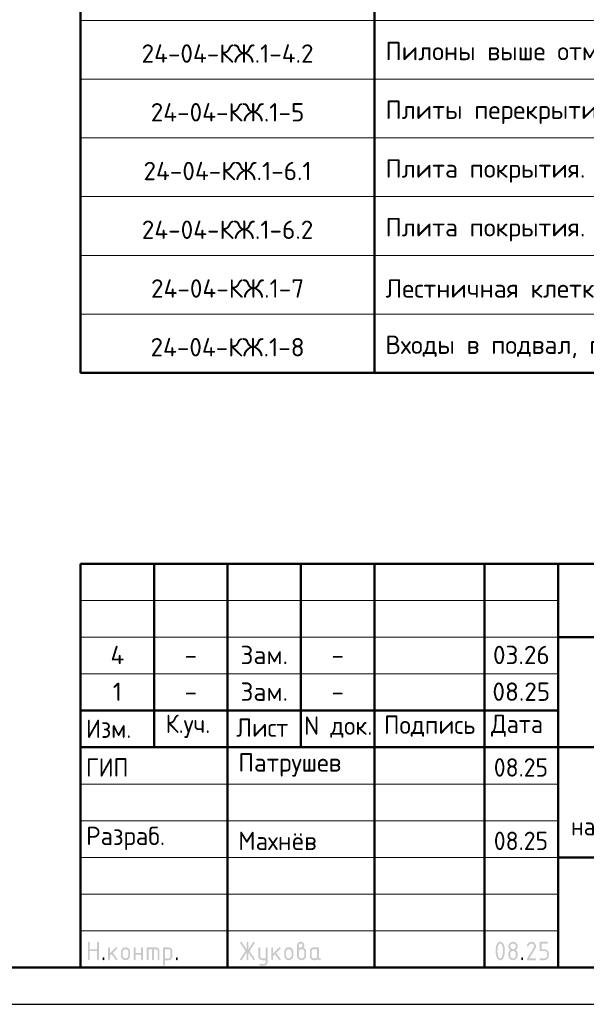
# Model space of a CAD drawing. Header units: millimetres. Extents: x 0 to 42000, y 0 to 29700.
# Tile 2 of 4: x 22170 to 29885, y 0 to 13410. Entities that reach past the tile are written whole.
import ezdxf

# ---------------------------------------------------------------- set-up
doc = ezdxf.new("R2010")
doc.units = ezdxf.units.MM
doc.layers.add('Standard', color=7, linetype='Continuous', lineweight=25)
doc.styles.add('ISOCPEUR', font='txt')

msp = doc.modelspace()

# ---------------------------------------------------------------- hatches: boundary and pattern name
at = {"layer": 'Standard', "linetype": 'Continuous', "lineweight": 25, "transparency": 33554687}
for points in [[(23099, 614), (23099, 839), (23099, 840), (23099, 842), (23099, 843), (23100, 844), (23100, 845), (23101, 846), (23101, 847), (23102, 848), (23103, 849), (23104, 850), (23105, 850), (23106, 851), (23107, 851), (23109, 851), (23110, 851), (23112, 851), (23113, 851), (23115, 851), (23116, 851), (23117, 851), (23118, 850), (23119, 850), (23120, 849), (23121, 848), (23122, 847), (23122, 846), (23123, 845), (23123, 844), (23124, 843), (23124, 842), (23124, 840), (23124, 839), (23124, 751), (23224, 751), (23224, 839), (23224, 840), (23224, 842), (23224, 843), (23225, 844), (23225, 845), (23226, 846), (23226, 847), (23227, 848), (23228, 849), (23229, 850), (23230, 850), (23231, 851), (23232, 851), (23233, 851), (23235, 851), (23236, 851), (23238, 851), (23239, 851), (23241, 851), (23242, 851), (23243, 850), (23244, 850), (23245, 849), (23246, 848), (23247, 847), (23247, 846), (23248, 845), (23248, 844), (23249, 843), (23249, 842), (23249, 840), (23249, 839), (23249, 614), (23249, 612), (23249, 611), (23249, 609), (23248, 608), (23248, 607), (23247, 606), (23247, 605), (23246, 604), (23245, 604), (23244, 603), (23243, 602), (23242, 602), (23241, 602), (23239, 601), (23238, 601), (23236, 601), (23235, 601), (23233, 601), (23232, 602), (23231, 602), (23230, 602), (23229, 603), (23228, 604), (23227, 604), (23226, 605), (23226, 606), (23225, 607), (23225, 608), (23224, 609), (23224, 611), (23224, 612), (23224, 614), (23224, 726), (23124, 726), (23124, 614), (23124, 612), (23124, 611), (23124, 609), (23123, 608), (23123, 607), (23122, 606), (23122, 605), (23121, 604), (23120, 604), (23119, 603), (23118, 602), (23117, 602), (23116, 602), (23115, 601), (23113, 601), (23112, 601), (23110, 601), (23109, 601), (23107, 602), (23106, 602), (23105, 602), (23104, 603), (23103, 604), (23102, 604), (23101, 605), (23101, 606), (23100, 607), (23100, 608), (23099, 609), (23099, 611), (23099, 612)], [(25259, 704), (25194, 607), (25193, 605), (25192, 604), (25191, 603), (25190, 603), (25188, 602), (25187, 602), (25185, 601), (25183, 601), (25182, 601), (25180, 601), (25179, 602), (25178, 602), (25177, 603), (25176, 603), (25175, 604), (25174, 605), (25173, 605), (25173, 606), (25172, 607), (25172, 609), (25171, 610), (25171, 611), (25171, 613), (25171, 614), (25171, 616), (25172, 618), (25172, 619), (25173, 621), (25243, 726), (25173, 832), (25172, 833), (25172, 835), (25171, 837), (25171, 838), (25171, 840), (25171, 841), (25171, 843), (25172, 844), (25172, 845), (25173, 846), (25173, 847), (25174, 848), (25175, 849), (25176, 849), (25177, 850), (25178, 850), (25179, 851), (25181, 851), (25182, 851), (25184, 851), (25185, 851), (25187, 851), (25188, 851), (25189, 850), (25191, 849), (25192, 848), (25193, 847), (25194, 846), (25259, 749), (25259, 839), (25259, 840), (25259, 842), (25259, 843), (25259, 844), (25260, 845), (25260, 846), (25261, 847), (25262, 848), (25262, 849), (25263, 850), (25264, 850), (25266, 851), (25267, 851), (25268, 851), (25269, 851), (25271, 851), (25273, 851), (25274, 851), (25275, 851), (25277, 851), (25278, 850), (25279, 850), (25280, 849), (25280, 848), (25281, 847), (25282, 846), (25282, 845), (25283, 844), (25283, 843), (25283, 842), (25284, 840), (25284, 839), (25284, 749), (25348, 846), (25349, 847), (25350, 848), (25351, 849), (25353, 850), (25354, 851), (25356, 851), (25357, 851), (25359, 851), (25360, 851), (25361, 851), (25362, 851), (25363, 850), (25365, 850), (25366, 849), (25367, 848), (25367, 847), (25368, 847), (25369, 846), (25370, 845), (25370, 843), (25371, 842), (25371, 841), (25371, 840), (25371, 839), (25371, 837), (25371, 835), (25370, 833), (25369, 832), (25299, 726), (25369, 621), (25370, 619), (25371, 617), (25371, 616), (25371, 614), (25371, 613), (25371, 611), (25371, 610), (25370, 609), (25370, 608), (25369, 607), (25368, 606), (25368, 605), (25367, 604), (25366, 603), (25365, 603), (25364, 602), (25363, 602), (25361, 602), (25360, 601), (25359, 601), (25357, 601), (25356, 602), (25354, 602), (25353, 603), (25351, 603), (25350, 604), (25349, 605), (25348, 607), (25284, 704), (25284, 614), (25284, 612), (25283, 611), (25283, 609), (25283, 608), (25282, 607), (25282, 606), (25281, 605), (25280, 604), (25280, 604), (25279, 603), (25278, 602), (25277, 602), (25275, 602), (25274, 601), (25273, 601), (25271, 601), (25269, 601), (25268, 601), (25267, 602), (25266, 602), (25264, 602), (25263, 603), (25262, 604), (25262, 604), (25261, 605), (25260, 606), (25260, 607), (25259, 608), (25259, 609), (25259, 611), (25259, 612), (25259, 614)], [(29137, 851), (29140, 851), (29144, 851), (29147, 851), (29150, 850), (29153, 850), (29156, 849), (29158, 848), (29161, 847), (29164, 846), (29167, 844), (29169, 843), (29172, 841), (29174, 839), (29177, 837), (29179, 835), (29181, 833), (29184, 831), (29186, 828), (29188, 826), (29189, 823), (29191, 821), (29193, 818), (29194, 816), (29195, 813), (29196, 810), (29197, 807), (29198, 804), (29198, 801), (29199, 798), (29199, 795), (29200, 792), (29200, 789), (29200, 784), (29199, 780), (29198, 775), (29197, 771), (29195, 766), (29193, 762), (29191, 757), (29188, 753), (29110, 626), (29187, 626), (29189, 626), (29190, 626), (29191, 626), (29193, 626), (29194, 625), (29195, 625), (29196, 624), (29197, 623), (29197, 622), (29198, 621), (29198, 620), (29199, 619), (29199, 618), (29199, 617), (29200, 615), (29200, 614), (29200, 612), (29199, 611), (29199, 610), (29199, 608), (29198, 607), (29198, 606), (29197, 605), (29197, 604), (29196, 604), (29195, 603), (29194, 602), (29193, 602), (29191, 602), (29190, 601), (29189, 601), (29187, 601), (29087, 601), (29086, 601), (29084, 601), (29083, 602), (29082, 602), (29081, 602), (29080, 603), (29079, 604), (29078, 604), (29077, 605), (29076, 606), (29076, 607), (29075, 608), (29075, 609), (29075, 611), (29075, 612), (29075, 614), (29075, 616), (29075, 617), (29076, 619), (29077, 621), (29168, 768), (29170, 771), (29171, 773), (29172, 776), (29173, 778), (29174, 781), (29174, 783), (29175, 786), (29175, 789), (29175, 793), (29174, 796), (29173, 800), (29172, 803), (29171, 806), (29168, 809), (29166, 813), (29164, 815), (29161, 818), (29158, 820), (29155, 822), (29152, 823), (29148, 825), (29145, 826), (29141, 826), (29137, 826), (29135, 826), (29132, 826), (29129, 825), (29127, 824), (29124, 823), (29122, 822), (29119, 820), (29117, 818), (29114, 816), (29112, 814), (29110, 812), (29107, 809), (29105, 806), (29103, 802), (29100, 799), (29098, 795), (29097, 793), (29096, 792), (29095, 791), (29094, 790), (29092, 790), (29091, 789), (29089, 789), (29087, 789), (29086, 789), (29084, 789), (29083, 789), (29082, 790), (29081, 790), (29080, 791), (29079, 791), (29078, 792), (29077, 793), (29076, 794), (29076, 795), (29075, 796), (29075, 797), (29075, 798), (29075, 800), (29075, 801), (29075, 803), (29075, 804), (29075, 805), (29076, 806), (29079, 812), (29082, 817), (29085, 822), (29088, 826), (29092, 830), (29095, 834), (29099, 837), (29103, 840), (29107, 843), (29111, 845), (29115, 847), (29119, 848), (29123, 850), (29128, 851), (29132, 851)], [(29250, 739), (29250, 839), (29250, 840), (29250, 842), (29250, 843), (29250, 844), (29251, 845), (29251, 846), (29252, 847), (29253, 848), (29253, 849), (29254, 850), (29255, 850), (29257, 851), (29258, 851), (29259, 851), (29261, 851), (29262, 851), (29349, 851), (29351, 851), (29352, 851), (29354, 851), (29355, 851), (29356, 850), (29357, 850), (29358, 849), (29359, 848), (29359, 847), (29360, 846), (29361, 845), (29361, 844), (29361, 843), (29362, 842), (29362, 840), (29362, 839), (29362, 837), (29362, 836), (29361, 834), (29361, 833), (29361, 832), (29360, 831), (29359, 830), (29359, 829), (29358, 829), (29357, 828), (29356, 827), (29355, 827), (29354, 827), (29352, 826), (29351, 826), (29349, 826), (29275, 826), (29275, 751), (29312, 751), (29315, 751), (29318, 751), (29322, 751), (29324, 750), (29327, 750), (29330, 749), (29333, 748), (29336, 747), (29339, 746), (29341, 744), (29344, 743), (29347, 741), (29349, 739), (29351, 737), (29354, 735), (29356, 733), (29358, 731), (29360, 728), (29362, 726), (29364, 723), (29366, 721), (29367, 718), (29369, 715), (29370, 713), (29371, 710), (29372, 707), (29373, 704), (29373, 701), (29374, 698), (29374, 695), (29374, 692), (29374, 689), (29374, 664), (29374, 661), (29374, 657), (29374, 654), (29373, 651), (29373, 648), (29372, 645), (29371, 643), (29370, 640), (29369, 637), (29367, 634), (29366, 632), (29364, 629), (29362, 627), (29360, 624), (29358, 622), (29356, 620), (29354, 617), (29351, 615), (29349, 613), (29346, 612), (29344, 610), (29341, 608), (29339, 607), (29336, 606), (29333, 605), (29330, 604), (29327, 603), (29324, 602), (29321, 602), (29318, 602), (29315, 601), (29312, 601), (29262, 601), (29261, 601), (29259, 601), (29258, 602), (29257, 602), (29255, 602), (29254, 603), (29253, 604), (29253, 604), (29252, 605), (29251, 606), (29251, 607), (29250, 608), (29250, 610), (29250, 611), (29250, 612), (29250, 614), (29250, 615), (29250, 617), (29250, 618), (29250, 619), (29251, 620), (29251, 621), (29252, 622), (29253, 623), (29253, 624), (29254, 625), (29255, 625), (29257, 626), (29258, 626), (29259, 626), (29261, 626), (29262, 626), (29312, 626), (29316, 626), (29319, 627), (29323, 628), (29326, 629), (29330, 630), (29333, 632), (29336, 634), (29338, 637), (29341, 640), (29343, 643), (29345, 646), (29347, 649), (29348, 653), (29349, 656), (29349, 660), (29349, 664), (29349, 689), (29349, 693), (29349, 696), (29348, 700), (29347, 703), (29345, 707), (29343, 710), (29341, 713), (29338, 715), (29336, 718), (29333, 720), (29330, 722), (29326, 724), (29323, 725), (29319, 726), (29316, 726), (29312, 726), (29262, 726), (29261, 726), (29259, 726), (29258, 727), (29257, 727), (29255, 727), (29254, 728), (29253, 729), (29253, 729), (29252, 730), (29251, 731), (29251, 732), (29250, 733), (29250, 734), (29250, 736), (29250, 737)], [(23399, 694), (23478, 773), (23478, 773), (23479, 774), (23480, 775), (23482, 775), (23483, 776), (23484, 776), (23485, 776), (23486, 776), (23488, 776), (23489, 776), (23491, 776), (23492, 775), (23493, 775), (23494, 774), (23495, 774), (23496, 773), (23497, 772), (23497, 771), (23498, 770), (23498, 769), (23499, 768), (23499, 767), (23499, 765), (23499, 764), (23499, 762), (23499, 761), (23498, 760), (23498, 759), (23497, 758), (23497, 757), (23496, 756), (23495, 755), (23440, 700), (23496, 621), (23498, 619), (23498, 617), (23499, 616), (23499, 614), (23499, 612), (23499, 611), (23499, 609), (23498, 608), (23498, 607), (23497, 606), (23497, 605), (23496, 604), (23495, 604), (23494, 603), (23493, 602), (23492, 602), (23491, 602), (23489, 601), (23488, 601), (23486, 601), (23485, 601), (23483, 602), (23482, 602), (23480, 603), (23479, 603), (23478, 604), (23477, 605), (23476, 607), (23422, 682), (23399, 659), (23399, 614), (23399, 612), (23399, 611), (23399, 609), (23398, 608), (23398, 607), (23397, 606), (23397, 605), (23396, 604), (23395, 604), (23394, 603), (23393, 602), (23392, 602), (23391, 602), (23389, 601), (23388, 601), (23386, 601), (23385, 601), (23383, 601), (23382, 602), (23381, 602), (23380, 602), (23379, 603), (23378, 604), (23377, 604), (23376, 605), (23376, 606), (23375, 607), (23375, 608), (23374, 609), (23374, 611), (23374, 612), (23374, 614), (23374, 764), (23374, 765), (23374, 767), (23374, 768), (23375, 769), (23375, 770), (23376, 771), (23376, 772), (23377, 773), (23378, 774), (23379, 774), (23380, 775), (23381, 775), (23382, 776), (23383, 776), (23385, 776), (23386, 776), (23388, 776), (23389, 776), (23391, 776), (23392, 775), (23393, 775), (23394, 774), (23395, 774), (23396, 773), (23397, 772), (23397, 771), (23398, 770), (23398, 769), (23399, 768), (23399, 767), (23399, 765), (23399, 764)], [(23749, 676), (23749, 614), (23749, 612), (23748, 611), (23748, 609), (23748, 608), (23747, 607), (23747, 606), (23746, 605), (23746, 604), (23745, 604), (23744, 603), (23743, 602), (23742, 602), (23740, 602), (23739, 601), (23738, 601), (23736, 601), (23735, 601), (23733, 601), (23732, 602), (23731, 602), (23729, 602), (23729, 603), (23728, 604), (23727, 604), (23726, 605), (23725, 606), (23725, 607), (23724, 608), (23724, 609), (23724, 611), (23724, 612), (23724, 614), (23724, 764), (23724, 765), (23724, 767), (23724, 768), (23724, 769), (23725, 770), (23725, 771), (23726, 772), (23727, 773), (23728, 774), (23729, 774), (23729, 775), (23731, 775), (23732, 776), (23733, 776), (23735, 776), (23736, 776), (23738, 776), (23739, 776), (23740, 776), (23742, 775), (23743, 775), (23744, 774), (23745, 774), (23746, 773), (23746, 772), (23747, 771), (23747, 770), (23748, 769), (23748, 768), (23748, 767), (23749, 765), (23749, 764), (23749, 701), (23823, 701), (23823, 764), (23823, 765), (23824, 767), (23824, 768), (23824, 769), (23825, 770), (23825, 771), (23826, 772), (23826, 773), (23827, 774), (23828, 774), (23829, 775), (23830, 775), (23832, 776), (23833, 776), (23834, 776), (23836, 776), (23837, 776), (23839, 776), (23840, 776), (23841, 775), (23843, 775), (23843, 774), (23844, 774), (23845, 773), (23846, 772), (23847, 771), (23847, 770), (23848, 769), (23848, 768), (23848, 767), (23848, 765), (23848, 764), (23848, 614), (23848, 612), (23848, 611), (23848, 609), (23848, 608), (23847, 607), (23847, 606), (23846, 605), (23845, 604), (23844, 604), (23843, 603), (23843, 602), (23841, 602), (23840, 602), (23839, 601), (23837, 601), (23836, 601), (23834, 601), (23833, 601), (23832, 602), (23830, 602), (23829, 602), (23828, 603), (23827, 604), (23826, 604), (23826, 605), (23825, 606), (23825, 607), (23824, 608), (23824, 609), (23824, 611), (23823, 612), (23823, 614), (23823, 676)], [(23911, 776), (24023, 776), (24026, 776), (24028, 776), (24031, 776), (24033, 775), (24036, 775), (24038, 774), (24040, 773), (24043, 773), (24045, 772), (24047, 770), (24049, 769), (24051, 768), (24053, 767), (24055, 765), (24057, 763), (24059, 762), (24061, 760), (24062, 758), (24064, 756), (24065, 754), (24067, 752), (24068, 750), (24069, 748), (24070, 745), (24071, 743), (24071, 741), (24072, 739), (24072, 736), (24073, 734), (24073, 731), (24073, 729), (24073, 726), (24073, 614), (24073, 612), (24073, 611), (24073, 609), (24073, 608), (24072, 607), (24072, 606), (24071, 605), (24070, 604), (24069, 604), (24068, 603), (24067, 602), (24066, 602), (24065, 602), (24064, 601), (24062, 601), (24061, 601), (24059, 601), (24058, 601), (24057, 602), (24055, 602), (24054, 602), (24053, 603), (24052, 604), (24051, 604), (24051, 605), (24050, 606), (24049, 607), (24049, 608), (24049, 609), (24048, 611), (24048, 612), (24048, 614), (24048, 726), (24048, 729), (24048, 731), (24047, 734), (24046, 736), (24046, 738), (24044, 740), (24043, 742), (24041, 744), (24039, 746), (24037, 747), (24035, 748), (24033, 749), (24031, 750), (24028, 751), (24026, 751), (24023, 751), (23998, 751), (23998, 614), (23998, 612), (23998, 611), (23998, 609), (23998, 608), (23997, 607), (23997, 606), (23996, 605), (23995, 604), (23995, 604), (23994, 603), (23993, 602), (23991, 602), (23990, 602), (23989, 601), (23987, 601), (23986, 601), (23984, 601), (23983, 601), (23982, 602), (23980, 602), (23979, 602), (23978, 603), (23977, 604), (23977, 604), (23976, 605), (23975, 606), (23975, 607), (23974, 608), (23974, 609), (23974, 611), (23973, 612), (23973, 614), (23973, 751), (23924, 751), (23924, 614), (23924, 612), (23923, 611), (23923, 609), (23923, 608), (23922, 607), (23922, 606), (23921, 605), (23920, 604), (23920, 604), (23919, 603), (23918, 602), (23916, 602), (23915, 602), (23914, 601), (23913, 601), (23911, 601), (23909, 601), (23908, 601), (23907, 602), (23906, 602), (23904, 602), (23903, 603), (23902, 604), (23902, 604), (23901, 605), (23900, 606), (23900, 607), (23899, 608), (23899, 609), (23899, 611), (23898, 612), (23898, 614), (23898, 764), (23898, 765), (23899, 767), (23899, 768), (23899, 769), (23900, 770), (23900, 771), (23901, 772), (23902, 773), (23902, 774), (23903, 774), (23904, 775), (23906, 775), (23907, 776), (23908, 776), (23909, 776)], [(25521, 576), (25521, 601), (25471, 601), (25468, 601), (25466, 602), (25463, 602), (25461, 602), (25458, 603), (25456, 603), (25454, 604), (25452, 605), (25449, 606), (25447, 607), (25445, 608), (25443, 609), (25441, 611), (25439, 612), (25437, 614), (25436, 616), (25434, 618), (25432, 620), (25431, 622), (25429, 624), (25428, 626), (25427, 628), (25426, 630), (25425, 632), (25424, 634), (25423, 637), (25422, 639), (25422, 641), (25422, 644), (25421, 646), (25421, 649), (25421, 651), (25421, 764), (25421, 765), (25421, 767), (25421, 768), (25422, 769), (25422, 770), (25423, 771), (25423, 772), (25424, 773), (25425, 774), (25426, 774), (25427, 775), (25428, 775), (25429, 776), (25431, 776), (25432, 776), (25434, 776), (25435, 776), (25437, 776), (25438, 776), (25439, 775), (25440, 775), (25441, 774), (25442, 774), (25443, 773), (25444, 772), (25444, 771), (25445, 770), (25445, 769), (25446, 768), (25446, 767), (25446, 765), (25446, 764), (25446, 651), (25446, 649), (25447, 646), (25447, 644), (25448, 642), (25449, 640), (25450, 638), (25452, 636), (25454, 634), (25455, 632), (25457, 630), (25459, 629), (25462, 628), (25464, 627), (25466, 627), (25468, 626), (25471, 626), (25521, 626), (25521, 764), (25521, 765), (25521, 767), (25521, 768), (25522, 769), (25522, 770), (25523, 771), (25523, 772), (25524, 773), (25525, 774), (25526, 774), (25527, 775), (25528, 775), (25529, 776), (25530, 776), (25532, 776), (25533, 776), (25535, 776), (25536, 776), (25538, 776), (25539, 775), (25540, 775), (25541, 774), (25542, 774), (25543, 773), (25544, 772), (25544, 771), (25545, 770), (25545, 769), (25545, 768), (25546, 767), (25546, 765), (25546, 764), (25546, 576), (25546, 574), (25546, 571), (25545, 569), (25545, 566), (25545, 564), (25544, 562), (25543, 559), (25542, 557), (25541, 555), (25540, 553), (25539, 551), (25538, 549), (25537, 547), (25535, 545), (25533, 543), (25532, 541), (25530, 539), (25528, 538), (25526, 536), (25524, 535), (25522, 533), (25520, 532), (25518, 531), (25516, 530), (25514, 529), (25511, 528), (25509, 528), (25507, 527), (25504, 527), (25502, 527), (25499, 526), (25497, 526), (25446, 526), (25445, 526), (25443, 527), (25442, 527), (25441, 527), (25440, 528), (25439, 528), (25438, 529), (25437, 529), (25436, 530), (25435, 531), (25435, 532), (25434, 533), (25434, 535), (25434, 536), (25434, 537), (25434, 539), (25434, 540), (25434, 541), (25434, 542), (25435, 544), (25435, 545), (25436, 546), (25436, 547), (25437, 548), (25438, 549), (25439, 549), (25440, 550), (25442, 550), (25443, 551), (25444, 551), (25445, 551), (25446, 551), (25496, 551), (25499, 551), (25501, 552), (25503, 552), (25506, 553), (25508, 554), (25510, 555), (25512, 557), (25514, 558), (25515, 560), (25517, 562), (25518, 564), (25519, 566), (25520, 568), (25520, 571), (25521, 573)], [(25621, 694), (25700, 773), (25700, 773), (25701, 774), (25702, 775), (25704, 775), (25705, 776), (25706, 776), (25707, 776), (25708, 776), (25710, 776), (25711, 776), (25713, 776), (25714, 775), (25715, 775), (25716, 774), (25717, 774), (25718, 773), (25719, 772), (25719, 771), (25720, 770), (25720, 769), (25721, 768), (25721, 767), (25721, 765), (25721, 764), (25721, 762), (25721, 761), (25721, 760), (25720, 759), (25720, 758), (25719, 757), (25718, 756), (25717, 755), (25662, 700), (25719, 621), (25720, 619), (25720, 617), (25721, 616), (25721, 614), (25721, 612), (25721, 611), (25721, 609), (25720, 608), (25720, 607), (25719, 606), (25719, 605), (25718, 604), (25717, 604), (25716, 603), (25715, 602), (25714, 602), (25713, 602), (25711, 601), (25710, 601), (25708, 601), (25707, 601), (25705, 602), (25704, 602), (25703, 603), (25701, 603), (25700, 604), (25699, 605), (25698, 607), (25644, 682), (25621, 659), (25621, 614), (25621, 612), (25621, 611), (25621, 609), (25620, 608), (25620, 607), (25619, 606), (25619, 605), (25618, 604), (25617, 604), (25616, 603), (25615, 602), (25614, 602), (25613, 602), (25611, 601), (25610, 601), (25608, 601), (25607, 601), (25606, 601), (25604, 602), (25603, 602), (25602, 602), (25601, 603), (25600, 604), (25599, 604), (25598, 605), (25598, 606), (25597, 607), (25597, 608), (25596, 609), (25596, 611), (25596, 612), (25596, 614), (25596, 764), (25596, 765), (25596, 767), (25596, 768), (25597, 769), (25597, 770), (25598, 771), (25598, 772), (25599, 773), (25600, 774), (25601, 774), (25602, 775), (25603, 775), (25604, 776), (25606, 776), (25607, 776), (25608, 776), (25610, 776), (25611, 776), (25613, 776), (25614, 775), (25615, 775), (25616, 774), (25617, 774), (25618, 773), (25619, 772), (25619, 771), (25620, 770), (25620, 769), (25621, 768), (25621, 767), (25621, 765), (25621, 764)], [(23299, 626), (23299, 628), (23299, 629), (23299, 631), (23300, 632), (23300, 633), (23301, 634), (23301, 635), (23302, 636), (23303, 637), (23304, 637), (23305, 638), (23306, 638), (23307, 638), (23309, 639), (23310, 639), (23312, 639), (23313, 639), (23314, 639), (23316, 638), (23317, 638), (23318, 638), (23319, 637), (23320, 637), (23321, 636), (23322, 635), (23322, 634), (23323, 633), (23323, 632), (23324, 631), (23324, 629), (23324, 628), (23324, 626), (23324, 614), (23324, 612), (23324, 611), (23324, 610), (23323, 608), (23323, 607), (23322, 606), (23322, 605), (23321, 604), (23320, 604), (23319, 603), (23318, 602), (23317, 602), (23316, 602), (23314, 601), (23313, 601), (23312, 601), (23310, 601), (23309, 601), (23307, 602), (23306, 602), (23305, 602), (23304, 603), (23303, 604), (23302, 604), (23301, 605), (23301, 606), (23300, 607), (23300, 608), (23299, 610), (23299, 611), (23299, 612), (23299, 614)], [(24298, 626), (24298, 628), (24298, 629), (24299, 631), (24299, 632), (24299, 633), (24300, 634), (24301, 635), (24301, 636), (24302, 637), (24303, 637), (24304, 638), (24305, 638), (24307, 638), (24308, 639), (24309, 639), (24311, 639), (24312, 639), (24314, 639), (24315, 638), (24316, 638), (24317, 638), (24318, 637), (24319, 637), (24320, 636), (24321, 635), (24322, 634), (24322, 633), (24323, 632), (24323, 631), (24323, 629), (24323, 628), (24323, 626), (24323, 614), (24323, 612), (24323, 611), (24323, 610), (24323, 608), (24322, 607), (24322, 606), (24321, 605), (24320, 604), (24319, 604), (24318, 603), (24317, 602), (24316, 602), (24315, 602), (24314, 601), (24312, 601), (24311, 601), (24309, 601), (24308, 601), (24307, 602), (24305, 602), (24304, 602), (24303, 603), (24302, 604), (24301, 604), (24301, 605), (24300, 606), (24299, 607), (24299, 608), (24299, 610), (24298, 611), (24298, 612), (24298, 614)], [(29000, 626), (29000, 628), (29000, 629), (29000, 631), (29001, 632), (29001, 633), (29002, 634), (29002, 635), (29003, 636), (29004, 637), (29005, 637), (29006, 638), (29007, 638), (29008, 638), (29009, 639), (29011, 639), (29012, 639), (29014, 639), (29015, 639), (29017, 638), (29018, 638), (29019, 638), (29020, 637), (29021, 637), (29022, 636), (29023, 635), (29023, 634), (29024, 633), (29024, 632), (29024, 631), (29025, 629), (29025, 628), (29025, 626), (29025, 614), (29025, 612), (29025, 611), (29024, 610), (29024, 608), (29024, 607), (29023, 606), (29023, 605), (29022, 604), (29021, 604), (29020, 603), (29019, 602), (29018, 602), (29017, 602), (29015, 601), (29014, 601), (29012, 601), (29011, 601), (29009, 601), (29008, 602), (29007, 602), (29006, 602), (29005, 603), (29004, 604), (29003, 604), (29002, 605), (29002, 606), (29001, 607), (29001, 608), (29000, 610), (29000, 611), (29000, 612), (29000, 614)]]:
    msp.add_hatch(color=7, dxfattribs=at).paths.add_polyline_path(points, flags=16)
h = msp.add_hatch(color=7, dxfattribs=at)
h.paths.add_polyline_path([(25971, 764), (25975, 767), (25979, 769), (25982, 772), (25986, 773), (25990, 775), (25993, 775), (25997, 776), (26000, 776), (26002, 776), (26004, 777), (26006, 777), (26007, 778), (26009, 779), (26011, 781), (26013, 783), (26014, 785), (26016, 787), (26017, 789), (26018, 791), (26019, 793), (26020, 795), (26020, 797), (26021, 799), (26021, 801), (26021, 804), (26020, 806), (26020, 809), (26019, 811), (26018, 813), (26017, 815), (26015, 817), (26014, 819), (26012, 821), (26010, 822), (26008, 824), (26005, 824), (26003, 825), (26001, 826), (25998, 826), (25996, 826), (25993, 826), (25991, 826), (25988, 825), (25986, 824), (25984, 823), (25982, 822), (25980, 821), (25978, 819), (25976, 817), (25975, 815), (25973, 813), (25973, 811), (25972, 809), (25971, 806), (25971, 804), (25971, 801)])
h.paths.add_polyline_path([(26033, 771), (26037, 769), (26041, 767), (26045, 765), (26048, 762), (26052, 759), (26055, 756), (26058, 752), (26060, 748), (26063, 744), (26065, 740), (26067, 736), (26068, 732), (26069, 727), (26070, 723), (26070, 718), (26070, 714), (26070, 664), (26070, 661), (26070, 657), (26070, 654), (26069, 651), (26069, 648), (26068, 645), (26067, 642), (26066, 640), (26065, 637), (26063, 634), (26062, 632), (26060, 629), (26058, 627), (26056, 624), (26054, 622), (26052, 619), (26050, 617), (26048, 615), (26045, 613), (26043, 612), (26040, 610), (26037, 608), (26035, 607), (26032, 606), (26029, 605), (26026, 604), (26024, 603), (26021, 602), (26018, 602), (26014, 602), (26011, 601), (26008, 601), (26005, 601), (26002, 602), (25999, 602), (25996, 602), (25993, 603), (25990, 604), (25987, 605), (25984, 606), (25981, 607), (25979, 608), (25976, 610), (25973, 612), (25971, 613), (25968, 615), (25966, 617), (25964, 620), (25962, 622), (25960, 624), (25958, 627), (25956, 629), (25954, 632), (25953, 634), (25951, 637), (25950, 640), (25949, 643), (25948, 645), (25947, 648), (25947, 651), (25946, 654), (25946, 657), (25946, 661), (25946, 664), (25946, 801), (25946, 804), (25946, 806), (25946, 809), (25947, 811), (25947, 814), (25948, 816), (25948, 818), (25949, 821), (25950, 823), (25951, 825), (25953, 827), (25954, 829), (25955, 831), (25957, 833), (25958, 835), (25960, 837), (25962, 839), (25964, 840), (25966, 842), (25968, 843), (25970, 845), (25972, 846), (25974, 847), (25976, 848), (25979, 849), (25981, 849), (25983, 850), (25986, 850), (25988, 851), (25990, 851), (25993, 851), (25996, 851), (25998, 851), (26001, 851), (26003, 851), (26006, 850), (26008, 850), (26010, 849), (26013, 849), (26015, 848), (26017, 847), (26019, 846), (26021, 844), (26023, 843), (26025, 842), (26027, 840), (26029, 839), (26031, 837), (26033, 835), (26034, 833), (26036, 831), (26037, 829), (26039, 827), (26040, 825), (26041, 823), (26042, 821), (26043, 818), (26043, 816), (26044, 814), (26045, 811), (26045, 809), (26045, 806), (26045, 804), (26045, 801), (26045, 797), (26045, 792), (26044, 788), (26042, 784), (26041, 781), (26038, 777), (26036, 774)], flags=16)
h.paths.add_polyline_path([(26045, 664), (26045, 714), (26045, 718), (26045, 721), (26044, 725), (26043, 728), (26041, 732), (26039, 735), (26037, 738), (26035, 740), (26032, 743), (26029, 745), (26026, 747), (26023, 749), (26019, 750), (26016, 751), (26012, 751), (26008, 751), (26004, 751), (26001, 751), (25997, 750), (25994, 749), (25990, 747), (25987, 745), (25984, 743), (25982, 740), (25979, 738), (25977, 735), (25975, 732), (25973, 728), (25972, 725), (25971, 721), (25971, 718), (25971, 714), (25971, 664), (25971, 660), (25971, 656), (25972, 653), (25973, 649), (25975, 646), (25977, 643), (25979, 640), (25982, 637), (25984, 634), (25987, 632), (25990, 630), (25994, 629), (25997, 628), (26001, 627), (26004, 626), (26008, 626), (26012, 626), (26016, 627), (26019, 628), (26023, 629), (26026, 630), (26029, 633), (26032, 635), (26035, 637), (26037, 640), (26039, 643), (26041, 646), (26043, 649), (26044, 653), (26045, 656), (26045, 660)])
h = msp.add_hatch(color=7, dxfattribs=at)
h.paths.add_polyline_path([(28750, 726), (28750, 734), (28749, 742), (28749, 749), (28748, 756), (28747, 764), (28746, 771), (28745, 778), (28743, 785), (28742, 790), (28741, 795), (28739, 799), (28738, 803), (28736, 807), (28734, 810), (28732, 813), (28731, 816), (28729, 818), (28727, 820), (28724, 822), (28722, 824), (28720, 825), (28718, 826), (28715, 826), (28712, 826), (28710, 826), (28708, 826), (28705, 825), (28703, 824), (28701, 822), (28699, 820), (28696, 818), (28695, 816), (28693, 813), (28691, 810), (28689, 807), (28688, 803), (28686, 799), (28685, 794), (28683, 790), (28682, 785), (28680, 778), (28679, 770), (28678, 763), (28677, 756), (28676, 749), (28676, 741), (28675, 734), (28675, 726), (28675, 719), (28676, 711), (28676, 704), (28677, 696), (28678, 689), (28679, 682), (28680, 675), (28682, 668), (28683, 663), (28684, 658), (28686, 654), (28687, 650), (28689, 646), (28691, 643), (28693, 639), (28694, 637), (28696, 634), (28698, 632), (28701, 630), (28703, 629), (28705, 628), (28707, 627), (28710, 626), (28712, 626), (28715, 626), (28718, 627), (28720, 628), (28722, 629), (28724, 630), (28727, 632), (28729, 634), (28731, 637), (28732, 639), (28734, 643), (28736, 646), (28738, 650), (28739, 654), (28741, 658), (28742, 663), (28743, 668), (28745, 675), (28746, 682), (28747, 689), (28748, 696), (28749, 704), (28749, 711), (28750, 719)])
h.paths.add_polyline_path([(28775, 726), (28775, 721), (28775, 715), (28775, 710), (28774, 705), (28774, 699), (28773, 694), (28773, 689), (28772, 685), (28771, 680), (28771, 675), (28770, 671), (28769, 666), (28768, 662), (28766, 657), (28765, 653), (28764, 649), (28762, 643), (28760, 638), (28757, 633), (28755, 628), (28752, 624), (28749, 620), (28746, 616), (28743, 613), (28740, 610), (28736, 608), (28733, 606), (28729, 604), (28725, 603), (28721, 602), (28717, 601), (28712, 601), (28708, 601), (28704, 602), (28700, 603), (28696, 604), (28692, 606), (28689, 608), (28685, 610), (28682, 613), (28679, 616), (28676, 620), (28673, 624), (28670, 628), (28668, 632), (28665, 638), (28663, 643), (28661, 649), (28660, 653), (28658, 657), (28657, 661), (28656, 666), (28655, 670), (28654, 675), (28654, 680), (28653, 684), (28652, 689), (28652, 694), (28651, 699), (28651, 705), (28650, 710), (28650, 715), (28650, 721), (28650, 726), (28650, 732), (28650, 737), (28650, 743), (28651, 748), (28651, 753), (28652, 758), (28652, 763), (28653, 768), (28654, 773), (28654, 778), (28655, 782), (28656, 787), (28657, 791), (28658, 795), (28660, 800), (28661, 804), (28663, 810), (28665, 815), (28668, 820), (28670, 825), (28673, 829), (28676, 833), (28679, 836), (28682, 839), (28685, 842), (28689, 845), (28692, 847), (28696, 848), (28700, 850), (28704, 851), (28708, 851), (28712, 851), (28717, 851), (28721, 851), (28725, 850), (28729, 848), (28733, 847), (28736, 845), (28740, 842), (28743, 839), (28746, 836), (28749, 833), (28752, 829), (28755, 824), (28757, 820), (28760, 815), (28762, 810), (28764, 804), (28765, 799), (28766, 795), (28768, 791), (28769, 787), (28770, 782), (28771, 777), (28771, 773), (28772, 768), (28773, 763), (28773, 758), (28774, 753), (28774, 748), (28775, 743), (28775, 737), (28775, 732)], flags=16)
h = msp.add_hatch(color=7, dxfattribs=at)
h.paths.add_polyline_path([(28887, 626), (28891, 626), (28895, 627), (28898, 628), (28902, 629), (28905, 630), (28908, 632), (28911, 634), (28914, 637), (28917, 640), (28919, 643), (28921, 646), (28922, 649), (28923, 653), (28924, 656), (28925, 660), (28925, 664), (28925, 689), (28925, 693), (28924, 696), (28923, 700), (28922, 703), (28921, 707), (28919, 710), (28916, 713), (28914, 715), (28911, 718), (28908, 720), (28905, 722), (28902, 724), (28898, 725), (28895, 726), (28891, 726), (28887, 726), (28883, 726), (28880, 726), (28876, 725), (28873, 724), (28870, 722), (28867, 720), (28864, 718), (28861, 715), (28858, 713), (28856, 710), (28854, 707), (28853, 703), (28851, 700), (28851, 696), (28850, 693), (28850, 689), (28850, 664), (28850, 660), (28851, 656), (28851, 653), (28853, 649), (28854, 646), (28856, 643), (28858, 640), (28861, 637), (28864, 634), (28867, 632), (28870, 630), (28873, 629), (28876, 628), (28880, 627), (28883, 626)])
h.paths.add_polyline_path([(28887, 601), (28884, 601), (28881, 602), (28878, 602), (28875, 602), (28872, 603), (28869, 604), (28866, 605), (28863, 606), (28861, 607), (28858, 608), (28855, 610), (28853, 612), (28850, 613), (28848, 615), (28845, 617), (28843, 620), (28841, 622), (28839, 624), (28837, 627), (28835, 629), (28834, 632), (28832, 634), (28831, 637), (28830, 640), (28828, 643), (28828, 645), (28827, 648), (28826, 651), (28826, 654), (28825, 657), (28825, 661), (28825, 664), (28825, 689), (28825, 693), (28825, 696), (28826, 700), (28827, 704), (28827, 707), (28828, 710), (28830, 714), (28831, 717), (28833, 720), (28835, 723), (28837, 726), (28839, 729), (28841, 731), (28844, 734), (28847, 736), (28850, 739), (28847, 741), (28844, 744), (28841, 746), (28839, 749), (28837, 752), (28835, 755), (28833, 758), (28831, 761), (28830, 764), (28828, 767), (28827, 771), (28827, 774), (28826, 778), (28825, 781), (28825, 785), (28825, 789), (28825, 792), (28825, 795), (28826, 798), (28826, 801), (28827, 804), (28828, 807), (28828, 810), (28830, 813), (28831, 816), (28832, 818), (28834, 821), (28835, 823), (28837, 826), (28839, 828), (28841, 831), (28843, 833), (28845, 835), (28848, 837), (28850, 839), (28853, 841), (28855, 843), (28858, 844), (28861, 846), (28863, 847), (28866, 848), (28869, 849), (28872, 850), (28875, 850), (28878, 851), (28881, 851), (28884, 851), (28887, 851), (28891, 851), (28894, 851), (28897, 851), (28900, 850), (28903, 850), (28906, 849), (28909, 848), (28911, 847), (28914, 846), (28917, 844), (28919, 843), (28922, 841), (28924, 839), (28927, 837), (28929, 835), (28932, 833), (28934, 831), (28936, 828), (28938, 826), (28939, 823), (28941, 821), (28943, 818), (28944, 816), (28945, 813), (28946, 810), (28947, 807), (28948, 804), (28949, 801), (28949, 798), (28949, 795), (28950, 792), (28950, 789), (28950, 785), (28949, 781), (28949, 778), (28948, 774), (28947, 771), (28946, 767), (28945, 764), (28943, 761), (28942, 758), (28940, 755), (28938, 752), (28936, 749), (28933, 746), (28931, 744), (28928, 741), (28925, 739), (28929, 735), (28933, 732), (28937, 728), (28939, 724), (28942, 719), (28944, 715), (28946, 710), (28947, 705), (28948, 704), (28948, 702), (28948, 701), (28948, 699), (28949, 697), (28949, 695), (28949, 692), (28949, 690), (28949, 687), (28949, 684), (28950, 681), (28950, 678), (28950, 675), (28950, 671), (28950, 668), (28950, 664), (28950, 661), (28949, 657), (28949, 654), (28949, 651), (28948, 648), (28947, 645), (28946, 643), (28945, 640), (28944, 637), (28943, 634), (28941, 632), (28939, 629), (28938, 627), (28936, 624), (28934, 622), (28932, 620), (28929, 617), (28927, 615), (28924, 613), (28922, 612), (28919, 610), (28917, 608), (28914, 607), (28911, 606), (28909, 605), (28906, 604), (28903, 603), (28900, 602), (28897, 602), (28894, 602), (28891, 601)], flags=16)
h.paths.add_polyline_path([(28887, 751), (28891, 751), (28895, 752), (28898, 753), (28902, 754), (28905, 755), (28908, 757), (28911, 759), (28914, 762), (28917, 765), (28919, 768), (28921, 771), (28922, 774), (28923, 778), (28924, 781), (28925, 785), (28925, 789), (28925, 793), (28924, 796), (28923, 800), (28922, 803), (28921, 806), (28919, 809), (28916, 812), (28914, 815), (28911, 818), (28908, 820), (28905, 822), (28902, 823), (28898, 825), (28895, 826), (28891, 826), (28887, 826), (28883, 826), (28880, 826), (28876, 825), (28873, 823), (28870, 822), (28867, 820), (28864, 818), (28861, 815), (28858, 813), (28856, 810), (28854, 807), (28853, 803), (28851, 800), (28851, 796), (28850, 793), (28850, 789), (28850, 785), (28851, 781), (28851, 778), (28853, 774), (28854, 771), (28856, 768), (28858, 765), (28861, 762), (28864, 759), (28867, 757), (28870, 755), (28873, 754), (28876, 753), (28880, 752), (28883, 751)])
h = msp.add_hatch(color=7, dxfattribs=at)
h.paths.add_polyline_path([(23549, 664), (23549, 714), (23549, 717), (23549, 720), (23549, 723), (23550, 726), (23550, 729), (23551, 732), (23552, 735), (23553, 738), (23554, 740), (23556, 743), (23557, 746), (23559, 748), (23561, 751), (23563, 753), (23565, 756), (23567, 758), (23569, 760), (23572, 762), (23574, 764), (23577, 766), (23579, 768), (23582, 769), (23584, 770), (23587, 772), (23590, 773), (23593, 774), (23596, 774), (23599, 775), (23602, 776), (23605, 776), (23608, 776), (23611, 776), (23614, 776), (23618, 776), (23621, 776), (23624, 775), (23627, 774), (23630, 774), (23633, 773), (23635, 772), (23638, 770), (23641, 769), (23643, 768), (23646, 766), (23648, 764), (23651, 762), (23653, 760), (23655, 758), (23658, 756), (23660, 753), (23662, 751), (23663, 749), (23665, 746), (23666, 743), (23668, 741), (23669, 738), (23670, 735), (23671, 732), (23672, 729), (23672, 726), (23673, 723), (23673, 720), (23674, 717), (23674, 714), (23674, 664), (23674, 660), (23673, 657), (23673, 654), (23672, 651), (23672, 648), (23671, 645), (23670, 642), (23669, 640), (23668, 637), (23666, 634), (23665, 632), (23663, 629), (23662, 627), (23660, 624), (23658, 622), (23655, 620), (23653, 617), (23651, 615), (23648, 613), (23646, 612), (23643, 610), (23641, 608), (23638, 607), (23635, 606), (23632, 605), (23629, 604), (23627, 603), (23624, 602), (23621, 602), (23617, 602), (23614, 601), (23611, 601), (23608, 601), (23605, 602), (23602, 602), (23599, 602), (23596, 603), (23593, 604), (23590, 605), (23587, 606), (23584, 607), (23582, 608), (23579, 610), (23577, 612), (23574, 613), (23572, 615), (23569, 617), (23567, 620), (23565, 622), (23563, 624), (23561, 627), (23559, 629), (23557, 632), (23556, 634), (23554, 637), (23553, 640), (23552, 642), (23551, 645), (23550, 648), (23550, 651), (23549, 654), (23549, 657), (23549, 660)], flags=16)
h.paths.add_polyline_path([(23648, 664), (23648, 714), (23648, 718), (23648, 721), (23647, 725), (23646, 728), (23644, 732), (23642, 735), (23640, 738), (23638, 740), (23635, 743), (23632, 745), (23629, 747), (23625, 749), (23622, 750), (23619, 751), (23615, 751), (23611, 751), (23607, 751), (23604, 751), (23600, 750), (23597, 749), (23594, 747), (23590, 745), (23587, 743), (23585, 740), (23582, 738), (23580, 735), (23578, 732), (23577, 728), (23575, 725), (23574, 721), (23574, 718), (23574, 714), (23574, 664), (23574, 660), (23574, 656), (23575, 653), (23577, 649), (23578, 646), (23580, 643), (23582, 640), (23585, 637), (23587, 634), (23590, 632), (23593, 630), (23597, 629), (23600, 628), (23604, 627), (23607, 626), (23611, 626), (23615, 626), (23619, 627), (23622, 628), (23625, 629), (23629, 630), (23632, 633), (23635, 635), (23638, 637), (23640, 640), (23642, 643), (23644, 646), (23646, 649), (23647, 653), (23648, 656), (23648, 660)])
h = msp.add_hatch(color=7, dxfattribs=at)
h.paths.add_polyline_path([(24123, 764), (24123, 765), (24124, 767), (24124, 768), (24124, 769), (24125, 770), (24125, 771), (24126, 772), (24127, 773), (24127, 774), (24128, 774), (24129, 775), (24130, 775), (24132, 776), (24133, 776), (24134, 776), (24136, 776), (24198, 776), (24201, 776), (24203, 776), (24206, 776), (24208, 775), (24211, 775), (24213, 774), (24215, 773), (24218, 773), (24220, 772), (24222, 770), (24224, 769), (24226, 768), (24228, 767), (24230, 765), (24232, 763), (24234, 762), (24236, 760), (24237, 758), (24239, 756), (24240, 754), (24241, 752), (24243, 750), (24244, 748), (24245, 746), (24245, 743), (24246, 741), (24247, 739), (24247, 736), (24248, 734), (24248, 731), (24248, 729), (24248, 726), (24248, 651), (24248, 649), (24248, 646), (24248, 644), (24247, 641), (24247, 639), (24246, 637), (24245, 634), (24245, 632), (24244, 630), (24243, 628), (24241, 626), (24240, 624), (24239, 622), (24237, 620), (24236, 618), (24234, 616), (24232, 614), (24230, 612), (24228, 611), (24226, 609), (24224, 608), (24222, 607), (24220, 606), (24218, 605), (24215, 604), (24213, 603), (24211, 603), (24208, 602), (24206, 602), (24203, 602), (24201, 601), (24198, 601), (24148, 601), (24148, 539), (24148, 537), (24148, 536), (24148, 535), (24148, 533), (24147, 532), (24147, 531), (24146, 530), (24145, 529), (24145, 529), (24144, 528), (24143, 528), (24141, 527), (24140, 527), (24139, 527), (24138, 526), (24136, 526), (24134, 526), (24133, 527), (24132, 527), (24130, 527), (24129, 528), (24128, 528), (24127, 529), (24127, 529), (24126, 530), (24125, 531), (24125, 532), (24124, 533), (24124, 535), (24124, 536), (24123, 537), (24123, 539)], flags=16)
h.paths.add_polyline_path([(24148, 751), (24148, 626), (24198, 626), (24201, 626), (24203, 627), (24206, 627), (24208, 628), (24210, 629), (24212, 630), (24214, 632), (24216, 634), (24218, 635), (24219, 637), (24220, 639), (24221, 642), (24222, 644), (24223, 646), (24223, 649), (24223, 651), (24223, 726), (24223, 729), (24223, 731), (24222, 734), (24221, 736), (24220, 738), (24219, 740), (24218, 742), (24216, 744), (24214, 746), (24212, 747), (24210, 748), (24208, 749), (24206, 750), (24203, 751), (24201, 751), (24198, 751)])
h = msp.add_hatch(color=7, dxfattribs=at)
h.paths.add_polyline_path([(25771, 664), (25771, 714), (25771, 717), (25771, 720), (25771, 723), (25772, 726), (25773, 729), (25773, 732), (25774, 735), (25775, 738), (25777, 740), (25778, 743), (25779, 746), (25781, 748), (25783, 751), (25785, 753), (25787, 756), (25789, 758), (25791, 760), (25794, 762), (25796, 764), (25799, 766), (25801, 768), (25804, 769), (25806, 770), (25809, 772), (25812, 773), (25815, 774), (25818, 774), (25821, 775), (25824, 776), (25827, 776), (25830, 776), (25833, 776), (25836, 776), (25840, 776), (25843, 776), (25846, 775), (25849, 774), (25852, 774), (25855, 773), (25857, 772), (25860, 770), (25863, 769), (25865, 768), (25868, 766), (25871, 764), (25873, 762), (25875, 760), (25878, 758), (25880, 756), (25882, 753), (25884, 751), (25885, 749), (25887, 746), (25889, 743), (25890, 741), (25891, 738), (25892, 735), (25893, 732), (25894, 729), (25894, 726), (25895, 723), (25895, 720), (25896, 717), (25896, 714), (25896, 664), (25896, 660), (25895, 657), (25895, 654), (25894, 651), (25894, 648), (25893, 645), (25892, 642), (25891, 640), (25890, 637), (25888, 634), (25887, 632), (25885, 629), (25884, 627), (25882, 624), (25880, 622), (25877, 620), (25875, 617), (25873, 615), (25870, 613), (25868, 612), (25865, 610), (25863, 608), (25860, 607), (25857, 606), (25854, 605), (25852, 604), (25849, 603), (25846, 602), (25843, 602), (25840, 602), (25836, 601), (25833, 601), (25830, 601), (25827, 602), (25824, 602), (25821, 602), (25818, 603), (25815, 604), (25812, 605), (25809, 606), (25806, 607), (25804, 608), (25801, 610), (25799, 612), (25796, 613), (25794, 615), (25791, 617), (25789, 620), (25787, 622), (25785, 624), (25783, 627), (25781, 629), (25779, 632), (25778, 634), (25777, 637), (25775, 640), (25774, 642), (25773, 645), (25773, 648), (25772, 651), (25771, 654), (25771, 657), (25771, 660)], flags=16)
h.paths.add_polyline_path([(25871, 664), (25871, 714), (25871, 718), (25870, 721), (25869, 725), (25868, 728), (25866, 732), (25864, 735), (25862, 738), (25860, 740), (25857, 743), (25854, 745), (25851, 747), (25848, 749), (25844, 750), (25841, 751), (25837, 751), (25833, 751), (25829, 751), (25826, 751), (25822, 750), (25819, 749), (25816, 747), (25813, 745), (25810, 743), (25807, 740), (25804, 738), (25802, 735), (25800, 732), (25799, 728), (25797, 725), (25797, 721), (25796, 718), (25796, 714), (25796, 664), (25796, 660), (25797, 656), (25797, 653), (25799, 649), (25800, 646), (25802, 643), (25804, 640), (25807, 637), (25809, 634), (25812, 632), (25815, 630), (25819, 629), (25822, 628), (25826, 627), (25829, 626), (25833, 626), (25837, 626), (25841, 627), (25844, 628), (25848, 629), (25851, 630), (25854, 633), (25857, 635), (25860, 637), (25862, 640), (25864, 643), (25866, 646), (25868, 649), (25869, 653), (25870, 656), (25871, 660)])
h = msp.add_hatch(color=7, dxfattribs=at)
h.paths.add_polyline_path([(26220, 751), (26170, 751), (26168, 751), (26165, 751), (26163, 750), (26161, 749), (26159, 748), (26157, 747), (26155, 746), (26153, 744), (26151, 742), (26150, 740), (26148, 738), (26147, 736), (26147, 734), (26146, 731), (26146, 729), (26146, 726), (26146, 651), (26146, 649), (26146, 646), (26147, 644), (26147, 642), (26148, 640), (26150, 638), (26151, 636), (26153, 634), (26155, 632), (26157, 630), (26159, 629), (26161, 628), (26163, 627), (26166, 627), (26168, 626), (26170, 626), (26195, 626), (26198, 626), (26200, 627), (26203, 627), (26205, 628), (26207, 629), (26209, 630), (26211, 632), (26213, 634), (26215, 635), (26216, 637), (26218, 639), (26218, 642), (26219, 644), (26220, 646), (26220, 649), (26220, 651)])
h.paths.add_polyline_path([(26270, 614), (26270, 612), (26270, 611), (26270, 609), (26270, 608), (26269, 607), (26269, 606), (26268, 605), (26267, 604), (26266, 604), (26265, 603), (26264, 602), (26263, 602), (26262, 602), (26261, 601), (26259, 601), (26258, 601), (26253, 601), (26249, 602), (26246, 603), (26242, 605), (26238, 606), (26235, 609), (26232, 611), (26229, 615), (26226, 611), (26222, 609), (26218, 606), (26214, 605), (26210, 603), (26205, 602), (26200, 601), (26195, 601), (26170, 601), (26168, 601), (26165, 602), (26163, 602), (26160, 602), (26158, 603), (26156, 603), (26153, 604), (26151, 605), (26149, 606), (26147, 607), (26145, 608), (26143, 609), (26141, 611), (26139, 612), (26137, 614), (26135, 616), (26133, 618), (26132, 619), (26130, 621), (26129, 623), (26127, 625), (26126, 628), (26125, 630), (26124, 632), (26123, 634), (26123, 636), (26122, 639), (26121, 641), (26121, 644), (26121, 646), (26121, 649), (26121, 651), (26121, 726), (26121, 729), (26121, 731), (26121, 734), (26121, 736), (26122, 739), (26123, 741), (26123, 743), (26124, 746), (26125, 748), (26126, 750), (26127, 752), (26129, 754), (26130, 756), (26132, 758), (26133, 760), (26135, 762), (26137, 763), (26139, 765), (26141, 767), (26143, 768), (26145, 769), (26147, 770), (26149, 772), (26151, 773), (26153, 773), (26156, 774), (26158, 775), (26160, 775), (26163, 776), (26165, 776), (26168, 776), (26170, 776), (26233, 776), (26234, 776), (26236, 776), (26237, 776), (26238, 775), (26239, 775), (26240, 774), (26241, 774), (26242, 773), (26243, 772), (26244, 771), (26244, 770), (26245, 769), (26245, 768), (26245, 767), (26245, 765), (26245, 764), (26245, 639), (26245, 637), (26246, 636), (26246, 634), (26246, 633), (26246, 632), (26247, 631), (26248, 630), (26248, 629), (26249, 629), (26250, 628), (26251, 627), (26252, 627), (26254, 627), (26255, 626), (26256, 626), (26258, 626), (26259, 626), (26261, 626), (26262, 626), (26263, 625), (26264, 625), (26265, 625), (26266, 624), (26267, 623), (26268, 622), (26269, 621), (26269, 620), (26270, 619), (26270, 618), (26270, 617), (26270, 615)], flags=16)

# ---------------------------------------------------------------- linework, layer by layer
at = {"layer": 'Standard', "color": 7, "linetype": 'Continuous', "lineweight": 50, "transparency": 33554687}
for p, q in [((27000, 21300), (27000, 8600)), ((23000, 8600), (41500, 8600)), ((23000, 500), (23000, 6000)), ((23000, 6000), (41500, 6000)), ((24000, 3500), (24000, 6000)), ((25000, 500), (25000, 6000)), ((26000, 3500), (26000, 6000)), ((27000, 500), (27000, 6000)), ((28500, 500), (28500, 6000)), ((29500, 500), (29500, 6000)), ((29500, 5000), (41500, 5000)), ((23000, 4000), (29500, 4000)), ((23000, 4000), (29500, 4000)), ((23000, 3500), (29500, 3500)), ((23000, 3500), (29500, 3500)), ((29500, 3500), (41500, 3500)), ((29500, 2000), (41500, 2000))]:
    msp.add_line(p, q, dxfattribs=at)
at = {"layer": 'Standard', "color": 7, "linetype": 'Continuous', "lineweight": 13, "transparency": 33554687}
for p, q in [((23000, 13400), (41500, 13400)), ((23000, 12600), (41500, 12600)), ((23000, 11800), (41500, 11800)), ((23000, 11000), (41500, 11000)), ((23000, 10200), (41500, 10200)), ((23000, 9400), (41500, 9400)), ((23000, 5500), (29500, 5500)), ((23000, 5000), (29500, 5000)), ((23000, 4500), (29500, 4500)), ((23000, 3000), (29500, 3000)), ((23000, 2500), (29500, 2500)), ((23000, 2500), (29500, 2500)), ((23000, 2000), (29500, 2000)), ((23000, 2000), (29500, 2000)), ((23000, 1500), (29500, 1500)), ((23000, 1000), (29500, 1000))]:
    msp.add_line(p, q, dxfattribs=at)
at = {"layer": 'Standard', "color": 7, "linetype": 'Continuous', "lineweight": 25, "transparency": 33554687}
msp.add_line((23000, 500), (41500, 500), dxfattribs=at)
msp.add_line((23000, 500), (41500, 500), dxfattribs=at)
msp.add_line((23000, 500), (41500, 500), dxfattribs=at)
msp.add_lwpolyline([(0, 0), (42000, 0), (42000, 29700), (0, 29700), (0, 0)], close=True, dxfattribs=at)
at = {"layer": 'Standard', "color": 7, "linetype": 'Continuous', "lineweight": 50, "transparency": 33554687}
msp.add_lwpolyline([(2000, 29200), (41500, 29200), (41500, 500), (2000, 500), (2000, 29200)], close=True, dxfattribs=at)
msp.add_lwpolyline([(23000, 8600), (23000, 21300), (41500, 21300), (41500, 8600)], dxfattribs=at)
at = {"layer": 'Standard', "color": 7, "linetype": 'Continuous', "lineweight": 25, "transparency": 33554687}
msp.add_lwpolyline([(41500, 6000), (23000, 6000), (23000, 500), (41500, 500), (41500, 6000)], dxfattribs=at)

# ---------------------------------------------------------------- texts
at = {"layer": 'Standard', "color": 7, "linetype": 'Continuous', "lineweight": -3, "transparency": 33554687, "char_height": 250, "style": 'ISOCPEUR'}
for s, insert, width, attachment_point in [('\\A1;{\\fISOCPEUR|i0|b0;\\H250.000000;\\W1.000000;\\C7;Пилоны выше отм. «0,000». Пристроенная часть}\\P', (27150, 12949), 7786.69, 4), ('\\A1;{\\fISOCPEUR|i0|b0;\\H250.000000;\\W1.000000;\\C7;24-04-КЖ.1-4.2}\\P', (25000, 12949), 2494.95, 5), ('\\A1;{\\fISOCPEUR|i0|b0;\\H250.000000;\\W1.000000;\\C7;Плиты перекрытий над типовыми этажами. Жилая часть}\\P', (27150, 12149), 9249.32, 4), ('\\A1;{\\fISOCPEUR|i0|b0;\\H250.000000;\\W1.000000;\\C7;24-04-КЖ.1-5}\\P', (25000, 12149), 2219.32, 5), ('\\A1;{\\fISOCPEUR|i0|b0;\\H250.000000;\\W1.000000;\\C7;Плита покрытия. Жилая часть}\\P', (27150, 11349), 4998.73, 4), ('\\A1;{\\fISOCPEUR|i0|b0;\\H250.000000;\\W1.000000;\\C7;24-04-КЖ.1-6.1}\\P', (25000, 11349), 2417.35, 5), ('\\A1;{\\fISOCPEUR|i0|b0;\\H250.000000;\\W1.000000;\\C7;Плита покрытия. Пристроенная часть}\\P', (27150, 10549), 6198.98, 4), ('\\A1;{\\fISOCPEUR|i0|b0;\\H250.000000;\\W1.000000;\\C7;24-04-КЖ.1-6.2}\\P', (25000, 10549), 2469.9, 5), ('\\A1;{\\fISOCPEUR|i0|b0;\\H250.000000;\\W1.000000;\\C7;Лестничная клетка. Жилая часть}\\P', (27150, 9749), 5498.85, 4), ('\\A1;{\\fISOCPEUR|i0|b0;\\H250.000000;\\W1.000000;\\C7;24-04-КЖ.1-7}\\P', (25000, 9749), 2219.32, 5), ('\\A1;{\\fISOCPEUR|i0|b0;\\H250.000000;\\W1.000000;\\C7;Входы в подвал, приямки}\\P', (27150, 8949), 4085.94, 4), ('\\A1;{\\fISOCPEUR|i0|b0;\\H250.000000;\\W1.000000;\\C7;24-04-КЖ.1-8}\\P', (25000, 8949), 2219.32, 5)]:
    msp.add_mtext(s, dxfattribs=dict(at, insert=insert, width=width, attachment_point=attachment_point))
at = {"layer": 'Standard', "color": 7, "linetype": 'Continuous', "lineweight": 13, "transparency": 33554687, "char_height": 250, "attachment_point": 5, "style": 'ISOCPEUR'}
for s, insert, width in [('\\A1;{\\fISOCPEUR|i0|b0;\\H250.000000;\\W1.000000;\\C7;4}\\P', (23500, 4758), 300), ('\\A1;{\\fISOCPEUR|i0|b0;\\H250.000000;\\W1.000000;\\C7;Зам.}\\P', (25500, 4758), 778.73), ('\\A1;{\\fISOCPEUR|i0|b0;\\H250.000000;\\W1.000000;\\C7;03.26}\\P', (29000, 4758), 892.42), ('\\A1;{\\fISOCPEUR|i0|b0;\\H250.000000;\\W1.000000;\\C7;-}\\P', (24500, 4758), 272.22), ('\\A1;{\\fISOCPEUR|i0|b0;\\H250.000000;\\W1.000000;\\C7;-}\\P', (26500, 4758), 272.22), ('\\A1;{\\fISOCPEUR|i0|b0;\\H250.000000;\\W1.000000;\\C7;1}\\P', (23500, 4258), 194.44), ('\\A1;{\\fISOCPEUR|i0|b0;\\H250.000000;\\W1.000000;\\C7;Зам.}\\P', (25500, 4258), 778.73), ('\\A1;{\\fISOCPEUR|i0|b0;\\H250.000000;\\W1.000000;\\C7;08.25}\\P', (29000, 4258), 892.42), ('\\A1;{\\fISOCPEUR|i0|b0;\\H250.000000;\\W1.000000;\\C7;-}\\P', (24500, 4258), 272.22), ('\\A1;{\\fISOCPEUR|i0|b0;\\H250.000000;\\W1.000000;\\C7;-}\\P', (26500, 4258), 272.22)]:
    msp.add_mtext(s, dxfattribs=dict(at, insert=insert, width=width))
at = {"layer": 'Standard', "color": 7, "linetype": 'Continuous', "lineweight": 25, "transparency": 33554687, "char_height": 250, "attachment_point": 7, "style": 'ISOCPEUR'}
for s, insert, width in [('\\W0.94;Лист', (25119, 3643), 866.93), ('\\W0.96;Подпись', (27129, 3643), 1344.28), ('\\W0.94;Дата', (28588, 3643), 967.74), ('\\W0.93;Изм.', (23074, 3628), 752.88), ('\\W0.93;К.уч.', (24156, 3628), 816.01), ('\\W0.95;N док.', (26043, 3631), 1068.13), ('\\W0.94;08.25', (28625, 3101), 891.68), ('\\W0.92;ГИП', (23074, 3101), 689.6), ('\\W0.97;Патрушев', (25146, 3101), 1670.19), ('\\W0.90;назначения на первом этаже здания" поз. 3.1', (29676, 2233), 6756.08), ('\\W0.96;Разраб.', (23074, 2101), 1306.55), ('\\W0.96;Махнёв', (25146, 2101), 1243.9), ('\\W0.94;08.25', (28625, 2101), 891.68)]:
    msp.add_mtext(s, dxfattribs=dict(at, insert=insert, width=width))

doc.saveas('drawing.dxf')
